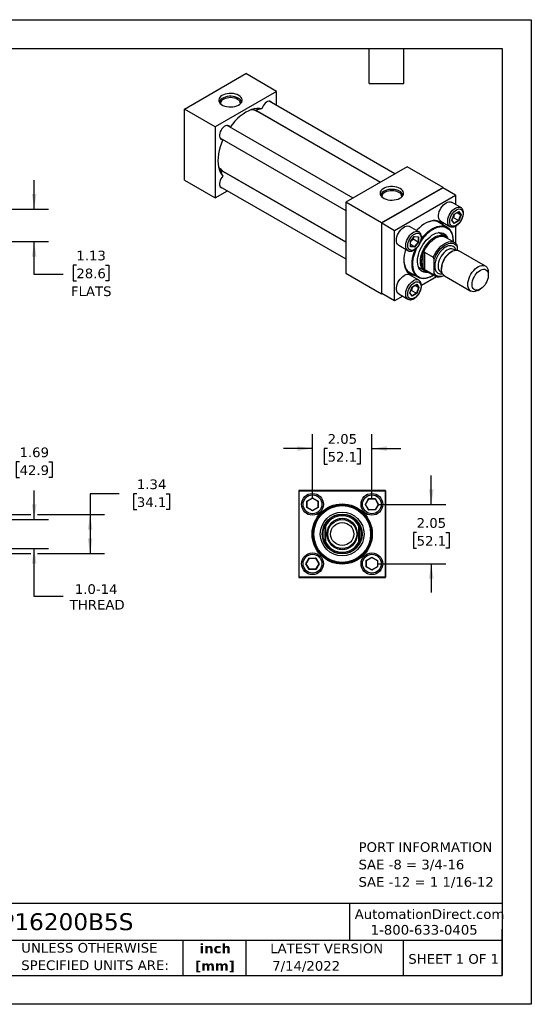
# Model space of a CAD drawing. Header units: inches. Extents: x 0 to 44, y 0 to 34.
# Tile 3 of 3: x 26.3 to 44, y 0 to 34. Entities that reach past the tile are written whole.
import ezdxf

# ---------------------------------------------------------------- set-up
doc = ezdxf.new("R2010")
doc.units = ezdxf.units.IN
doc.header["$LTSCALE"] = 4
doc.header["$MEASUREMENT"] = 0
doc.linetypes.add('SLD-Solid', pattern=[0])
doc.layers.add('DIMENSIONS', color=140, linetype='SLD-Solid', lineweight=25)
doc.layers.add('TEXT', color=140, linetype='SLD-Solid', lineweight=25)
doc.styles.add('SLDTEXTSTYLE0', font='VERDANA.TTF')
doc.styles.add('SLDTEXTSTYLE1', font='VERDANAB.TTF')
doc.dimstyles.new('SLDDIMSTYLE1', dxfattribs={"dimtxt": 0.339844, "dimasz": 0.52, "dimexe": 0, "dimexo": 0.0625, "dimgap": 0.084961, "dimtad": 0, "dimtih": 1, "dimtoh": 1, "dimrnd": 1e-09, "dimzin": 12, "dimdsep": 46, "dimtxsty": 'SLDTEXTSTYLE0', "dimsah": 1, "dimcen": 0.09, "dimadec": 0, "dimazin": 3, "dimtfac": 1, "dimtofl": 0, "dimtmove": 0, "dimatfit": 3, "dimfxl": 0, "dimfrac": 2, "dimtolj": 1, "dimtzin": 12, "dimarcsym": 0})
doc.dimstyles.new('SLDDIMSTYLE2', dxfattribs={"dimtxt": 0.339844, "dimasz": 0.52, "dimexe": 0, "dimexo": 0.0625, "dimgap": 0.084961, "dimtad": 0, "dimtih": 1, "dimtoh": 1, "dimrnd": 1e-09, "dimzin": 12, "dimdsep": 46, "dimtxsty": 'SLDTEXTSTYLE0', "dimsah": 1, "dimcen": 0.09, "dimadec": 0, "dimazin": 3, "dimtfac": 1, "dimtmove": 0, "dimatfit": 0, "dimfxl": 0, "dimfrac": 2, "dimtolj": 1, "dimtzin": 12, "dimarcsym": 0})

# ---------------------------------------------------------------- blocks, each defined once
blk = doc.blocks.new('SW_NOTE_0')
at = {"layer": 'TEXT', "color": 0, "char_height": 0.33333, "attachment_point": 1, "style": 'SLDTEXTSTYLE0'}
for s, insert in [('PORT INFORMATION', (0, 0.423)), ('SAE -8 = 3/4-16', (0, -0.179)), ('SAE -12 = 1 1/16-12', (0, -0.78))]:
    blk.add_mtext(s, dxfattribs=dict(at, insert=insert))
blk = doc.blocks.new('SW_NOTE_0_1')
at = {"layer": 'TEXT', "color": 0, "char_height": 0.3333, "attachment_point": 2, "style": 'SLDTEXTSTYLE1'}
for s, insert in [('inch', (0.5, 0.423)), ('[mm]', (0.489, -0.179))]:
    blk.add_mtext(s, dxfattribs=dict(at, insert=insert))
blk = doc.blocks.new('SW_NOTE_0_2')
at = {"layer": 'TEXT', "color": 0, "char_height": 0.33333, "attachment_point": 1, "style": 'SLDTEXTSTYLE0'}
for s, insert in [('UNLESS OTHERWISE ', (0, 0.423)), ('SPECIFIED UNITS ARE:', (0, -0.179))]:
    blk.add_mtext(s, dxfattribs=dict(at, insert=insert))
blk = doc.blocks.new('_D_2')
at = {"layer": 'DIMENSIONS'}
for p, q in [((23.579, 17.072), (23.579, 19.229)), ((25.266, 16.838), (25.266, 19.229)), ((23.579, 18.729), (25.266, 18.729)), ((25.266, 18.729), (25.875, 18.729)), ((26.336, 18.729), (26.222, 18.729)), ((26.222, 18.729), (26.222, 18.189)), ((27.346, 18.729), (27.46, 18.729)), ((27.46, 18.729), (27.46, 18.189)), ((26.222, 18.189), (26.336, 18.189)), ((27.46, 18.189), (27.346, 18.189))]:
    blk.add_line(p, q, dxfattribs=at)
for points in [[(23.579, 18.729), (24.099, 18.649), (24.099, 18.809)], [(25.266, 18.729), (24.746, 18.809), (24.746, 18.649)]]:
    blk.add_solid(points, dxfattribs=at)
at = {"layer": 'DIMENSIONS', "char_height": 0.3333, "attachment_point": 1, "style": 'SLDTEXTSTYLE0'}
for s, insert in [('1.69', (26.336, 19.228)), ('42.9', (26.336, 18.612))]:
    blk.add_mtext(s, dxfattribs=dict(at, insert=insert))
blk = doc.blocks.new('_D_3')
at = {"layer": 'DIMENSIONS'}
for p, q in [((26.841, 16.74), (26.841, 17.74)), ((25.364, 16.74), (27.341, 16.74)), ((25.364, 15.74), (27.341, 15.74)), ((26.841, 14.081), (26.841, 15.74)), ((27.841, 14.081), (26.841, 14.081))]:
    blk.add_line(p, q, dxfattribs=at)
for points in [[(26.841, 16.74), (26.921, 17.26), (26.761, 17.26)], [(26.841, 15.74), (26.761, 15.22), (26.921, 15.22)]]:
    blk.add_solid(points, dxfattribs=at)
at = {"layer": 'DIMENSIONS', "char_height": 0.3333, "attachment_point": 1, "style": 'SLDTEXTSTYLE0'}
for s, insert in [('1.0-14', (28.244, 14.505)), ('THREAD', (28.069, 13.965))]:
    blk.add_mtext(s, dxfattribs=dict(at, insert=insert))
blk = doc.blocks.new('_D_4')
at = {"layer": 'DIMENSIONS'}
for p, q in [((29.772, 17.625), (28.772, 17.625)), ((28.772, 17.625), (28.772, 16.912)), ((30.385, 17.625), (30.271, 17.625)), ((30.271, 17.625), (30.271, 17.085)), ((31.395, 17.625), (31.509, 17.625)), ((31.509, 17.625), (31.509, 17.085)), ((30.271, 17.085), (30.385, 17.085)), ((31.509, 17.085), (31.395, 17.085)), ((23.739, 16.912), (25.146, 16.912)), ((25.386, 16.912), (26.721, 16.912)), ((26.961, 16.912), (29.272, 16.912)), ((28.772, 16.912), (28.772, 15.569)), ((23.739, 15.569), (26.721, 15.569)), ((26.961, 15.569), (29.272, 15.569))]:
    blk.add_line(p, q, dxfattribs=at)
for points in [[(28.772, 16.912), (28.692, 16.392), (28.852, 16.392)], [(28.772, 15.569), (28.852, 16.089), (28.692, 16.089)]]:
    blk.add_solid(points, dxfattribs=at)
at = {"layer": 'DIMENSIONS', "char_height": 0.3333, "attachment_point": 1, "style": 'SLDTEXTSTYLE0'}
for s, insert in [('1.34', (30.385, 18.124)), ('34.1', (30.385, 17.508))]:
    blk.add_mtext(s, dxfattribs=dict(at, insert=insert))
blk = doc.blocks.new('_D_6')
at = {"layer": 'DIMENSIONS'}
for p, q in [((36.448, 17.465), (36.448, 19.691)), ((38.498, 17.465), (38.498, 19.691)), ((36.448, 19.191), (35.448, 19.191)), ((36.97, 19.191), (36.856, 19.191)), ((36.856, 19.191), (36.856, 18.651)), ((37.98, 19.191), (38.094, 19.191)), ((38.094, 19.191), (38.094, 18.651)), ((38.498, 19.191), (39.498, 19.191)), ((36.856, 18.651), (36.97, 18.651)), ((38.094, 18.651), (37.98, 18.651))]:
    blk.add_line(p, q, dxfattribs=at)
for points in [[(36.448, 19.191), (35.928, 19.271), (35.928, 19.111)], [(38.498, 19.191), (39.018, 19.111), (39.018, 19.271)]]:
    blk.add_solid(points, dxfattribs=at)
at = {"layer": 'DIMENSIONS', "char_height": 0.3333, "attachment_point": 1, "style": 'SLDTEXTSTYLE0'}
for s, insert in [('2.05', (36.97, 19.69)), ('52.1', (36.97, 19.074))]:
    blk.add_mtext(s, dxfattribs=dict(at, insert=insert))
blk = doc.blocks.new('_D_7')
at = {"layer": 'DIMENSIONS'}
for p, q in [((40.548, 17.265), (40.548, 18.265)), ((38.698, 17.265), (41.048, 17.265)), ((40.043, 16.288), (39.929, 16.288)), ((39.929, 16.288), (39.929, 15.748)), ((41.053, 16.288), (41.167, 16.288)), ((41.167, 16.288), (41.167, 15.748)), ((39.929, 15.748), (40.043, 15.748)), ((41.167, 15.748), (41.053, 15.748)), ((38.698, 15.215), (41.048, 15.215)), ((40.548, 15.215), (40.548, 14.215))]:
    blk.add_line(p, q, dxfattribs=at)
for points in [[(40.548, 17.265), (40.628, 17.785), (40.468, 17.785)], [(40.548, 15.215), (40.468, 14.695), (40.628, 14.695)]]:
    blk.add_solid(points, dxfattribs=at)
at = {"layer": 'DIMENSIONS', "char_height": 0.3333, "attachment_point": 1, "style": 'SLDTEXTSTYLE0'}
for s, insert in [('2.05', (40.043, 16.788)), ('52.1', (40.043, 16.171))]:
    blk.add_mtext(s, dxfattribs=dict(at, insert=insert))
blk = doc.blocks.new('_D_13')
at = {"layer": 'DIMENSIONS'}
for p, q in [((26.841, 27.462), (26.841, 28.462)), ((23.739, 27.462), (27.341, 27.462)), ((23.739, 26.337), (27.341, 26.337)), ((26.841, 25.205), (26.841, 26.337)), ((28.297, 25.523), (28.183, 25.523)), ((28.183, 25.523), (28.183, 24.983)), ((29.307, 25.523), (29.421, 25.523)), ((29.421, 25.523), (29.421, 24.983)), ((27.841, 25.205), (26.841, 25.205)), ((28.183, 24.983), (28.297, 24.983)), ((29.421, 24.983), (29.307, 24.983))]:
    blk.add_line(p, q, dxfattribs=at)
for points in [[(26.841, 27.462), (26.921, 27.982), (26.761, 27.982)], [(26.841, 26.337), (26.761, 25.817), (26.921, 25.817)]]:
    blk.add_solid(points, dxfattribs=at)
at = {"layer": 'DIMENSIONS', "char_height": 0.3333, "attachment_point": 1, "style": 'SLDTEXTSTYLE0'}
for s, insert in [('1.13', (28.297, 26.023)), ('28.6', (28.297, 25.406)), ('FLATS', (28.11, 24.79))]:
    blk.add_mtext(s, dxfattribs=dict(at, insert=insert))

msp = doc.modelspace()

# ---------------------------------------------------------------- linework, layer by layer
at = {"color": 7, "linetype": 'SLD-Solid'}
for p, q in [((0, 34), (44, 34)), ((44, 34), (44, 0)), ((44, 0), (0, 0))]:
    msp.add_line(p, q, dxfattribs=at)
for p, q in [((32.027, 30.914), (34.149, 32.138)), ((35.209, 31.526), (34.149, 32.138)), ((35.209, 31.526), (33.088, 30.301)), ((35.209, 31.039), (35.209, 31.526)), ((39.295, 28.68), (34.954, 31.187)), ((33.088, 30.301), (32.027, 30.914)), ((32.027, 28.464), (32.027, 30.914)), ((34.519, 30.86), (38.795, 28.392)), ((38.783, 28.385), (34.544, 30.832)), ((34.643, 30.775), (34.601, 30.813)), ((33.088, 30.301), (33.088, 27.852)), ((37.846, 27.843), (33.504, 30.35)), ((35.08, 30.522), (35.075, 30.539)), ((35.209, 30.448), (35.209, 30.462)), ((33.254, 29.917), (37.596, 27.41)), ((39.717, 28.924), (37.596, 27.699)), ((40.954, 28.209), (39.717, 28.924)), ((37.596, 26.314), (33.319, 28.783)), ((33.356, 28.775), (37.596, 26.328)), ((33.402, 28.735), (33.456, 28.718)), ((32.027, 28.464), (33.088, 27.852)), ((33.254, 28.243), (37.596, 25.737)), ((33.876, 28.461), (33.893, 28.465)), ((34.01, 28.384), (34.022, 28.391)), ((33.088, 27.852), (33.51, 28.095)), ((40.954, 28.209), (38.833, 26.985)), ((38.84, 26.981), (40.947, 28.197)), ((39.282, 26.726), (41.389, 27.942)), ((41.389, 27.942), (40.947, 28.197)), ((40.954, 28.193), (40.954, 28.209)), ((41.389, 27.942), (41.389, 27.616)), ((37.596, 27.699), (37.596, 25.25)), ((38.833, 26.985), (37.596, 27.699)), ((41.566, 27.514), (41.248, 27.697)), ((41.254, 27.076), (41.334, 27.282)), ((41.257, 27.079), (41.335, 27.28)), ((41.334, 27.282), (41.494, 27.374)), ((41.335, 27.28), (41.49, 27.369)), ((41.561, 27.26), (41.431, 27.335)), ((41.561, 27.26), (41.485, 27.063)), ((41.486, 27.367), (41.561, 27.26)), ((41.494, 27.374), (41.574, 27.261)), ((41.574, 27.261), (41.494, 27.055)), ((41.566, 27.514), (41.57, 27.512)), ((38.833, 26.985), (38.833, 24.535)), ((38.84, 24.547), (38.84, 26.981)), ((38.84, 26.981), (39.282, 26.726)), ((40.117, 26.677), (39.798, 26.86)), ((41.091, 26.835), (40.75, 27.032)), ((40.873, 27.048), (41.191, 26.864)), ((41.334, 26.963), (41.254, 27.076)), ((41.333, 26.973), (41.258, 27.081)), ((41.317, 27.16), (41.283, 27.145)), ((41.485, 27.063), (41.317, 27.16)), ((41.485, 27.063), (41.332, 26.975)), ((41.494, 27.055), (41.334, 26.963)), ((41.389, 26.873), (41.389, 26.279)), ((39.282, 24.292), (39.282, 26.726)), ((41.002, 26.526), (40.793, 26.647)), ((41.007, 26.523), (40.995, 26.591)), ((39.423, 26.211), (39.742, 26.027)), ((39.826, 26.344), (39.964, 26.516)), ((39.826, 26.16), (39.826, 26.344)), ((39.828, 26.344), (39.963, 26.512)), ((39.829, 26.165), (39.829, 26.345)), ((39.959, 26.158), (39.829, 26.233)), ((39.919, 26.457), (39.924, 26.42)), ((40.091, 26.323), (39.924, 26.42)), ((40.091, 26.323), (39.959, 26.158)), ((39.962, 26.511), (40.094, 26.499)), ((39.964, 26.516), (40.103, 26.504)), ((40.103, 26.319), (39.964, 26.147)), ((40.091, 26.499), (40.091, 26.323)), ((40.103, 26.504), (40.103, 26.319)), ((41.351, 26.306), (41.025, 26.495)), ((41.298, 26.361), (41.298, 26.377)), ((39.964, 26.147), (39.826, 26.16)), ((39.959, 26.158), (39.829, 26.17)), ((40.27, 25.414), (40.27, 25.927)), ((40.314, 25.97), (40.617, 25.795)), ((40.314, 25.97), (40.314, 25.371)), ((41.254, 25.995), (41.22, 25.975)), ((41.372, 26.04), (41.325, 26.067)), ((41.441, 26.174), (41.441, 26.041)), ((42.414, 25.495), (41.504, 26.02)), ((40.645, 25.244), (40.645, 25.715)), ((37.596, 25.25), (38.833, 24.535)), ((39.751, 25.301), (40.092, 25.104)), ((40.117, 25.003), (39.798, 25.187)), ((40.106, 25.456), (40.315, 25.335)), ((40.255, 25.309), (40.319, 25.333)), ((40.617, 25.196), (40.314, 25.371)), ((40.354, 25.331), (40.679, 25.143)), ((40.592, 25.153), (40.606, 25.161)), ((40.874, 25.285), (40.921, 25.258)), ((40.9, 25.422), (40.9, 25.383)), ((42.518, 25.183), (42.518, 25.266)), ((39.885, 24.771), (40.044, 24.863)), ((39.885, 24.769), (40.04, 24.858)), ((40.112, 24.749), (39.982, 24.825)), ((40.037, 24.856), (40.112, 24.749)), ((40.044, 24.863), (40.124, 24.75)), ((40.723, 25.124), (40.208, 24.827)), ((41.004, 25.154), (41.914, 24.629)), ((38.833, 24.535), (38.847, 24.543)), ((39.282, 24.292), (38.84, 24.547)), ((39.423, 24.537), (39.742, 24.353)), ((39.805, 24.566), (39.885, 24.771)), ((39.885, 24.452), (39.805, 24.566)), ((39.808, 24.568), (39.885, 24.769)), ((39.884, 24.462), (39.808, 24.57)), ((39.868, 24.649), (39.833, 24.634)), ((39.868, 24.649), (40.035, 24.552)), ((40.035, 24.552), (39.883, 24.464)), ((40.044, 24.544), (39.885, 24.452)), ((40.112, 24.749), (40.035, 24.552)), ((40.124, 24.75), (40.044, 24.544)), ((42.164, 24.653), (42.236, 24.695)), ((39.565, 24.455), (39.282, 24.292)), ((39.742, 24.353), (39.738, 24.355)), ((35.973, 17.74), (35.973, 14.74)), ((38.973, 17.74), (35.973, 17.74)), ((35.983, 14.75), (35.983, 17.73)), ((35.983, 17.73), (38.963, 17.73)), ((38.963, 17.73), (38.963, 14.75)), ((38.973, 14.74), (38.973, 17.74)), ((36.253, 17.378), (36.448, 17.491)), ((36.253, 17.152), (36.253, 17.378)), ((36.253, 17.378), (36.261, 17.374)), ((36.261, 17.374), (36.448, 17.482)), ((36.261, 17.157), (36.261, 17.374)), ((36.448, 17.491), (36.644, 17.378)), ((36.448, 17.491), (36.448, 17.482)), ((36.448, 17.482), (36.636, 17.374)), ((36.644, 17.378), (36.636, 17.374)), ((36.636, 17.374), (36.636, 17.157)), ((36.644, 17.378), (36.644, 17.152)), ((38.273, 17.265), (38.385, 17.461)), ((38.282, 17.265), (38.39, 17.453)), ((38.385, 17.461), (38.611, 17.461)), ((38.39, 17.453), (38.385, 17.461)), ((38.39, 17.453), (38.607, 17.453)), ((38.611, 17.461), (38.607, 17.453)), ((38.607, 17.453), (38.715, 17.265)), ((38.611, 17.461), (38.724, 17.265)), ((36.261, 17.157), (36.253, 17.152)), ((36.448, 17.04), (36.253, 17.152)), ((36.448, 17.049), (36.261, 17.157)), ((36.636, 17.157), (36.448, 17.049)), ((36.644, 17.152), (36.448, 17.04)), ((36.448, 17.04), (36.448, 17.049)), ((36.644, 17.152), (36.636, 17.157)), ((38.385, 17.07), (38.273, 17.265)), ((38.273, 17.265), (38.282, 17.265)), ((38.39, 17.078), (38.282, 17.265)), ((38.385, 17.07), (38.39, 17.078)), ((38.611, 17.07), (38.385, 17.07)), ((38.607, 17.078), (38.39, 17.078)), ((38.715, 17.265), (38.607, 17.078)), ((38.611, 17.07), (38.607, 17.078)), ((38.724, 17.265), (38.611, 17.07)), ((38.724, 17.265), (38.715, 17.265)), ((36.88, 15.927), (36.88, 16.554)), ((36.911, 15.952), (36.911, 16.529)), ((38.036, 16.529), (38.036, 15.952)), ((38.067, 16.554), (38.067, 15.927)), ((36.223, 15.215), (36.335, 15.411)), ((36.232, 15.215), (36.34, 15.403)), ((36.335, 15.411), (36.561, 15.411)), ((36.335, 15.411), (36.34, 15.403)), ((36.34, 15.403), (36.557, 15.403)), ((36.561, 15.411), (36.557, 15.403)), ((36.557, 15.403), (36.665, 15.215)), ((36.561, 15.411), (36.674, 15.215)), ((38.303, 15.328), (38.498, 15.441)), ((38.303, 15.102), (38.303, 15.328)), ((38.303, 15.328), (38.311, 15.324)), ((38.311, 15.324), (38.498, 15.432)), ((38.311, 15.107), (38.311, 15.324)), ((38.498, 15.441), (38.694, 15.328)), ((38.498, 15.441), (38.498, 15.432)), ((38.498, 15.432), (38.686, 15.324)), ((38.686, 15.324), (38.694, 15.328)), ((38.686, 15.324), (38.686, 15.107)), ((38.694, 15.328), (38.694, 15.102)), ((36.335, 15.02), (36.223, 15.215)), ((36.223, 15.215), (36.232, 15.215)), ((36.34, 15.028), (36.232, 15.215)), ((36.335, 15.02), (36.34, 15.028)), ((36.561, 15.02), (36.335, 15.02)), ((36.557, 15.028), (36.34, 15.028)), ((36.665, 15.215), (36.557, 15.028)), ((36.557, 15.028), (36.561, 15.02)), ((36.674, 15.215), (36.561, 15.02)), ((36.674, 15.215), (36.665, 15.215)), ((38.303, 15.102), (38.311, 15.107)), ((38.498, 14.99), (38.303, 15.102)), ((38.498, 14.999), (38.311, 15.107)), ((38.686, 15.107), (38.498, 14.999)), ((38.694, 15.102), (38.498, 14.99)), ((38.498, 14.99), (38.498, 14.999)), ((38.694, 15.102), (38.686, 15.107)), ((35.973, 14.74), (38.973, 14.74)), ((38.963, 14.75), (35.983, 14.75))]:
    msp.add_line(p, q)
at = {"flags": 128}
for points in [[(33.905, 31.385), (33.849, 31.412), (33.786, 31.433), (33.717, 31.447), (33.646, 31.453), (33.573, 31.452), (33.502, 31.444), (33.434, 31.428), (33.373, 31.406), (33.319, 31.378), (33.275, 31.344), (33.242, 31.307), (33.221, 31.267), (33.213, 31.225), (33.218, 31.183), (33.236, 31.142), (33.266, 31.104), (33.307, 31.07), (33.358, 31.04), (33.418, 31.016), (33.484, 30.999), (33.555, 30.989), (33.627, 30.986), (33.7, 30.99), (33.769, 31.003), (33.834, 31.022), (33.892, 31.047), (33.941, 31.078), (33.98, 31.114), (34.007, 31.152), (34.021, 31.194), (34.023, 31.236), (34.012, 31.277), (33.988, 31.317), (33.952, 31.353), (33.905, 31.385)], [(33.886, 31.293), (33.832, 31.319), (33.771, 31.338), (33.705, 31.351), (33.636, 31.357), (33.566, 31.355), (33.498, 31.345), (33.434, 31.329), (33.376, 31.306), (33.327, 31.278), (33.287, 31.245), (33.259, 31.208), (33.243, 31.168), (33.24, 31.136)], [(33.861, 31.25), (33.811, 31.274), (33.754, 31.292), (33.691, 31.304), (33.627, 31.308), (33.561, 31.305), (33.498, 31.296), (33.439, 31.279), (33.387, 31.256), (33.343, 31.229), (33.309, 31.196), (33.286, 31.161), (33.275, 31.124), (33.276, 31.095)], [(35.043, 31.135), (35.032, 31.152), (35.006, 31.174), (34.974, 31.185), (34.937, 31.185), (34.897, 31.173), (34.856, 31.15), (34.816, 31.117), (34.778, 31.076), (34.745, 31.028), (34.718, 30.977), (34.699, 30.923)], [(34.699, 30.923), (34.616, 30.935), (34.528, 30.934), (34.437, 30.92), (34.343, 30.894), (34.246, 30.855), (34.149, 30.804), (34.051, 30.743), (33.955, 30.67), (33.86, 30.587), (33.769, 30.495), (33.681, 30.395), (33.602, 30.293)], [(34.504, 30.87), (34.436, 30.891), (34.366, 30.901)], [(33.594, 30.298), (33.579, 30.319), (33.552, 30.34), (33.519, 30.349), (33.482, 30.347), (33.441, 30.333), (33.4, 30.309), (33.36, 30.275), (33.323, 30.232), (33.291, 30.184), (33.265, 30.132), (33.247, 30.079), (33.238, 30.027), (33.237, 29.979), (33.245, 29.937), (33.262, 29.904), (33.287, 29.88), (33.318, 29.867), (33.344, 29.865)], [(33.352, 29.86), (33.303, 29.741), (33.26, 29.615), (33.227, 29.489), (33.202, 29.366), (33.188, 29.246), (33.183, 29.131), (33.188, 29.021), (33.202, 28.919), (33.227, 28.824), (33.26, 28.737), (33.303, 28.661), (33.355, 28.595)], [(33.207, 28.894), (33.251, 28.839), (33.304, 28.79)], [(33.355, 28.595), (33.318, 28.552), (33.287, 28.503), (33.262, 28.45), (33.245, 28.397), (33.237, 28.346), (33.238, 28.299), (33.247, 28.258), (33.265, 28.226), (33.291, 28.204), (33.323, 28.192), (33.344, 28.191)], [(39.473, 28.171), (39.418, 28.198), (39.354, 28.218), (39.286, 28.232), (39.214, 28.239), (39.141, 28.238), (39.07, 28.23), (39.003, 28.214), (38.941, 28.192), (38.887, 28.163), (38.843, 28.13), (38.81, 28.092), (38.789, 28.052), (38.781, 28.011), (38.786, 27.969), (38.804, 27.928), (38.834, 27.89), (38.875, 27.855), (38.927, 27.826), (38.987, 27.802), (39.053, 27.784), (39.123, 27.774), (39.196, 27.771), (39.268, 27.776), (39.338, 27.788), (39.402, 27.807), (39.46, 27.833), (39.509, 27.863), (39.548, 27.899), (39.575, 27.938), (39.59, 27.979), (39.591, 28.021), (39.58, 28.062), (39.556, 28.102), (39.52, 28.139), (39.473, 28.171)], [(39.454, 28.078), (39.401, 28.104), (39.34, 28.124), (39.273, 28.136), (39.204, 28.142), (39.134, 28.14), (39.066, 28.131), (39.002, 28.115), (38.945, 28.092), (38.895, 28.063), (38.856, 28.03), (38.828, 27.993), (38.812, 27.954), (38.808, 27.922)], [(39.43, 28.035), (39.379, 28.059), (39.322, 28.078), (39.26, 28.089), (39.195, 28.093), (39.13, 28.091), (39.066, 28.081), (39.008, 28.065), (38.955, 28.042), (38.911, 28.014), (38.877, 27.982), (38.855, 27.946), (38.844, 27.909), (38.844, 27.88)], [(40.873, 27.048), (40.849, 27.066), (40.823, 27.099), (40.805, 27.141), (40.796, 27.192), (40.796, 27.248), (40.805, 27.309), (40.823, 27.372), (40.849, 27.435), (40.882, 27.496), (40.921, 27.552), (40.965, 27.603), (41.012, 27.645), (41.06, 27.679), (41.109, 27.702), (41.156, 27.713), (41.2, 27.713), (41.239, 27.702), (41.248, 27.697)], [(41.194, 26.863), (41.167, 26.882), (41.141, 26.915), (41.124, 26.958), (41.115, 27.008), (41.115, 27.065), (41.124, 27.125), (41.141, 27.188), (41.167, 27.251), (41.2, 27.312), (41.239, 27.369), (41.283, 27.419), (41.33, 27.462), (41.379, 27.495), (41.427, 27.518), (41.474, 27.53), (41.518, 27.53), (41.557, 27.518), (41.566, 27.514)], [(39.423, 26.211), (39.415, 26.216), (39.385, 26.244), (39.364, 26.282), (39.35, 26.329), (39.346, 26.383), (39.35, 26.441), (39.364, 26.504), (39.385, 26.567), (39.415, 26.629), (39.451, 26.688), (39.493, 26.742), (39.538, 26.788), (39.586, 26.826), (39.635, 26.855), (39.683, 26.872), (39.729, 26.878), (39.771, 26.872), (39.798, 26.86)], [(40.977, 26.901), (40.972, 26.908), (40.928, 26.961), (40.876, 27.004), (40.818, 27.035), (40.754, 27.056), (40.685, 27.065), (40.612, 27.063), (40.536, 27.049), (40.457, 27.024), (40.376, 26.987), (40.295, 26.941), (40.215, 26.884), (40.136, 26.818), (40.059, 26.743), (40.039, 26.722)], [(40.201, 26.424), (40.216, 26.443), (40.285, 26.528), (40.358, 26.605), (40.434, 26.674), (40.513, 26.735), (40.592, 26.786), (40.671, 26.826), (40.749, 26.856), (40.825, 26.874), (40.898, 26.882), (40.968, 26.877), (41.032, 26.862), (41.091, 26.835), (41.144, 26.797), (41.19, 26.749), (41.228, 26.691), (41.259, 26.624), (41.281, 26.549), (41.294, 26.466), (41.298, 26.377)], [(40.877, 26.959), (40.871, 26.964), (40.817, 27.002), (40.758, 27.03), (40.693, 27.045), (40.623, 27.05), (40.549, 27.042), (40.472, 27.023), (40.393, 26.993), (40.324, 26.959)], [(39.74, 26.028), (39.733, 26.033), (39.704, 26.061), (39.682, 26.099), (39.668, 26.145), (39.664, 26.199), (39.668, 26.258), (39.682, 26.32), (39.704, 26.383), (39.733, 26.445), (39.769, 26.504), (39.811, 26.558), (39.857, 26.605), (39.905, 26.643), (39.954, 26.671), (40.002, 26.688), (40.047, 26.694), (40.089, 26.689), (40.115, 26.678)], [(40.443, 25.28), (40.405, 25.274), (40.344, 25.273), (40.286, 25.283), (40.234, 25.304), (40.188, 25.336), (40.149, 25.378), (40.118, 25.43), (40.094, 25.49), (40.079, 25.559), (40.072, 25.633), (40.074, 25.714), (40.085, 25.798), (40.105, 25.885), (40.132, 25.973), (40.168, 26.061), (40.211, 26.148), (40.26, 26.231), (40.315, 26.31), (40.374, 26.383), (40.438, 26.449), (40.504, 26.507), (40.572, 26.557), (40.64, 26.596), (40.708, 26.625), (40.774, 26.643), (40.837, 26.65), (40.897, 26.646), (40.952, 26.63), (41.001, 26.604), (41.044, 26.567), (41.079, 26.52), (41.107, 26.463), (41.114, 26.443)], [(40.172, 25.65), (40.177, 25.729), (40.19, 25.812), (40.212, 25.897), (40.243, 25.983), (40.281, 26.067), (40.327, 26.15), (40.378, 26.228), (40.435, 26.3), (40.496, 26.366), (40.559, 26.423), (40.625, 26.472), (40.691, 26.51), (40.757, 26.538), (40.821, 26.554), (40.882, 26.558), (40.939, 26.551), (40.99, 26.533), (41.035, 26.503), (41.068, 26.47)], [(40.27, 25.927), (40.306, 26.015), (40.35, 26.101), (40.402, 26.183), (40.459, 26.26), (40.521, 26.329), (40.587, 26.389), (40.655, 26.44), (40.724, 26.48), (40.792, 26.507), (40.857, 26.523), (40.92, 26.525), (40.977, 26.515), (41.025, 26.495)], [(40.606, 26.761), (40.685, 26.801), (40.763, 26.831), (40.839, 26.849), (40.911, 26.855), (40.98, 26.85), (41.044, 26.833), (41.102, 26.805), (41.154, 26.766), (41.199, 26.717), (41.236, 26.657), (41.265, 26.589), (41.285, 26.512), (41.296, 26.428), (41.298, 26.338), (41.298, 26.337)], [(40.617, 25.795), (40.658, 25.88), (40.706, 25.962), (40.76, 26.04), (40.819, 26.111), (40.882, 26.175), (40.948, 26.229), (41.015, 26.273), (41.082, 26.306), (41.148, 26.328), (41.211, 26.337), (41.27, 26.335), (41.324, 26.32), (41.372, 26.292), (41.413, 26.254)], [(40.645, 25.715), (40.679, 25.799), (40.721, 25.881), (40.77, 25.959), (40.824, 26.032), (40.883, 26.099), (40.946, 26.156), (41.01, 26.205), (41.076, 26.242), (41.14, 26.269), (41.203, 26.283), (41.262, 26.285), (41.316, 26.275), (41.365, 26.253), (41.407, 26.219), (41.441, 26.174)], [(39.664, 26.072), (39.663, 26.07), (39.635, 25.966), (39.615, 25.864), (39.604, 25.765), (39.601, 25.67), (39.608, 25.581), (39.624, 25.498), (39.648, 25.423), (39.68, 25.356), (39.721, 25.298), (39.769, 25.251), (39.824, 25.214), (39.885, 25.187), (39.951, 25.173), (39.977, 25.17)], [(40.592, 25.153), (40.513, 25.113), (40.434, 25.083), (40.358, 25.064), (40.285, 25.057), (40.216, 25.061), (40.151, 25.077), (40.092, 25.104), (40.039, 25.142), (39.993, 25.19), (39.955, 25.248), (39.925, 25.315), (39.903, 25.39), (39.889, 25.473), (39.885, 25.561), (39.889, 25.655), (39.903, 25.753), (39.925, 25.854), (39.955, 25.956), (39.993, 26.058), (40.002, 26.079)], [(40.627, 25.174), (40.566, 25.14), (40.488, 25.105), (40.411, 25.081), (40.336, 25.069), (40.265, 25.068), (40.199, 25.079), (40.137, 25.102), (40.082, 25.135), (40.034, 25.18), (39.993, 25.234), (39.96, 25.298), (39.936, 25.371), (39.92, 25.452), (39.913, 25.539), (39.916, 25.631), (39.927, 25.728), (39.947, 25.828), (39.976, 25.93), (40.013, 26.032), (40.054, 26.127)], [(40.27, 25.414), (40.246, 25.461), (40.229, 25.515), (40.218, 25.574), (40.215, 25.639), (40.218, 25.707), (40.229, 25.779), (40.246, 25.852), (40.27, 25.927)], [(41.325, 26.067), (41.289, 26.082), (41.243, 26.088), (41.193, 26.083), (41.14, 26.065), (41.086, 26.037), (41.032, 25.998), (40.98, 25.95), (40.932, 25.893), (40.889, 25.831), (40.851, 25.764), (40.821, 25.695), (40.799, 25.625), (40.785, 25.557), (40.78, 25.492)], [(41.004, 25.154), (40.989, 25.163), (40.955, 25.196), (40.929, 25.239), (40.911, 25.291), (40.902, 25.351), (40.902, 25.416), (40.911, 25.487), (40.929, 25.559), (40.955, 25.633), (40.989, 25.705), (41.03, 25.774), (41.077, 25.839), (41.129, 25.896), (41.183, 25.946), (41.24, 25.987), (41.297, 26.017), (41.352, 26.036), (41.406, 26.043), (41.455, 26.039), (41.499, 26.023), (41.504, 26.02)], [(39.601, 25.706), (39.606, 25.629), (39.619, 25.546), (39.641, 25.47), (39.672, 25.402), (39.71, 25.344), (39.757, 25.295), (39.81, 25.257), (39.869, 25.23), (39.877, 25.228)], [(40.396, 25.307), (40.378, 25.31), (40.327, 25.329), (40.281, 25.359), (40.243, 25.399), (40.212, 25.45), (40.19, 25.509), (40.177, 25.576), (40.172, 25.65)], [(41.811, 24.857), (41.815, 24.926), (41.829, 24.997), (41.851, 25.071), (41.882, 25.144), (41.919, 25.215), (41.963, 25.282), (42.013, 25.343), (42.066, 25.397), (42.122, 25.442), (42.178, 25.478), (42.235, 25.502), (42.29, 25.516), (42.341, 25.517), (42.388, 25.507), (42.429, 25.485), (42.463, 25.452), (42.489, 25.409), (42.507, 25.357), (42.517, 25.298), (42.518, 25.266)], [(39.423, 24.537), (39.399, 24.555), (39.374, 24.588), (39.356, 24.631), (39.347, 24.681), (39.347, 24.738), (39.356, 24.798), (39.374, 24.861), (39.399, 24.924), (39.432, 24.985), (39.471, 25.042), (39.515, 25.092), (39.562, 25.135), (39.611, 25.168)], [(40.99, 25.163), (40.948, 25.143), (40.882, 25.122), (40.819, 25.112), (40.76, 25.115), (40.706, 25.13), (40.658, 25.157), (40.617, 25.196)], [(40.988, 25.165), (40.946, 25.149), (40.883, 25.135), (40.824, 25.132), (40.77, 25.143), (40.721, 25.165), (40.679, 25.199), (40.645, 25.244)], [(41.955, 24.857), (41.959, 24.918), (41.973, 24.982), (41.995, 25.047), (42.024, 25.112), (42.061, 25.173), (42.103, 25.229), (42.149, 25.279), (42.198, 25.32), (42.249, 25.352), (42.299, 25.373), (42.347, 25.383), (42.391, 25.381), (42.431, 25.367), (42.464, 25.343), (42.49, 25.307), (42.508, 25.263), (42.517, 25.211), (42.517, 25.153), (42.508, 25.09), (42.49, 25.025), (42.464, 24.96), (42.431, 24.897), (42.391, 24.838), (42.347, 24.785), (42.299, 24.739), (42.249, 24.703), (42.198, 24.676), (42.149, 24.661), (42.103, 24.657), (42.061, 24.665), (42.024, 24.684), (41.995, 24.714), (41.973, 24.754), (41.959, 24.802), (41.955, 24.857)], [(39.738, 24.355), (39.717, 24.371), (39.692, 24.405), (39.674, 24.447), (39.665, 24.497), (39.665, 24.554), (39.674, 24.615), (39.692, 24.678), (39.717, 24.74), (39.75, 24.801), (39.789, 24.858), (39.833, 24.908), (39.88, 24.951), (39.929, 24.984)], [(42.164, 24.653), (42.122, 24.632), (42.066, 24.613), (42.013, 24.605), (41.963, 24.61), (41.919, 24.626), (41.882, 24.653), (41.851, 24.691), (41.829, 24.739), (41.815, 24.795), (41.811, 24.857)]]:
    msp.add_lwpolyline(points, dxfattribs=at)
for centre, radius in [((36.448, 17.265), 0.375), ((38.498, 17.265), 0.375), ((37.473, 16.24), 1.039), ((37.473, 16.24), 1.007), ((37.473, 16.24), 0.999), ((37.473, 16.24), 0.98), ((37.473, 16.24), 0.755), ((37.473, 16.24), 0.688), ((37.473, 16.24), 0.687), ((37.473, 16.24), 0.5), ((37.473, 16.24), 0.398), ((36.448, 15.215), 0.375), ((38.498, 15.215), 0.375)]:
    msp.add_circle(centre, radius)
for centre, radius, start, end in [((33.81, 31.121), 0.188, 4.5564, 66.041), ((33.796, 31.098), 0.165, 358.765, 66.6828), ((34.33, 30.451), 0.437, 60.7578, 90.6562), ((34.597, 30.917), 0.104, 206.8885, 225.473), ((34.591, 30.921), 0.105, 255.9177, 273.0683), ((33.577, 29.148), 0.433, 209.2311, 239.3656), ((33.309, 28.686), 0.104, 74.5167, 93.1037), ((33.302, 28.69), 0.105, 26.9236, 44.0869), ((39.364, 27.884), 0.165, 358.765, 66.6828), ((39.378, 27.907), 0.188, 4.5564, 66.041), ((41.313, 25.61), 1.35, 121.5601, 146.3973), ((40.757, 26.384), 0.315, 18.3947, 51.1752), ((41.586, 25.396), 0.686, 122.2527, 177.7526), ((39.72, 25.023), 0.182, 64.4345, 126.876), ((40.315, 25.614), 0.311, 248.5352, 281.8481), ((40.474, 25.537), 0.238, 210.9673, 239.749), ((41.001, 25.467), 0.222, 173.6295, 235.0583), ((40.038, 24.838), 0.183, 65.4844, 126.7725), ((37.473, 16.24), 0.672, 33.1044, 146.8956), ((37.473, 16.24), 0.632, 27.1458, 152.8542), ((37.473, 16.24), 0.671, 152.155, 207.845), ((37.473, 16.24), 0.672, 332.155, 27.845), ((37.473, 16.24), 0.632, 207.1458, 332.8542), ((37.473, 16.24), 0.671, 213.1044, 326.8956)]:
    msp.add_arc(centre, radius, start, end)
for centre, major_axis, ratio, start_param, end_param in [((41.328, 27.285), (0.00642, -0.0055), 0.218355, 0.076754, 0.708725), ((41.488, 27.377), (0.00197, 0.00892), 0.697855, 3.709862, 4.495341), ((41.568, 27.264), (0.00862, 0.00105), 0.565702, 3.786616, 5.357412), ((41.249, 27.08), (0.00862, 0.00105), 0.565702, 5.357412, 5.989383), ((41.328, 26.966), (0.00197, 0.00892), 0.697855, 4.495341, 5.714916), ((41.488, 27.058), (0.00642, -0.0055), 0.218355, 0.708725, 2.279522), ((39.821, 26.347), (0.00798, -0.00281), 0.218224, 5.57449, 6.206482), ((39.959, 26.519), (-0.0034, 0.00799), 0.565779, 3.435482, 4.067474), ((40.097, 26.322), (0.00798, -0.00281), 0.218224, 4.003694, 5.57449), ((40.097, 26.507), (0.00674, 0.00617), 0.697843, 3.709805, 4.929575), ((39.821, 26.163), (0.00674, 0.00617), 0.697843, 4.929575, 5.714973), ((39.959, 26.15), (-0.0034, 0.00799), 0.565779, 4.067474, 5.63827), ((40.039, 24.867), (0.00197, 0.00892), 0.697855, 3.709862, 4.495341), ((39.799, 24.569), (0.00862, 0.00105), 0.565702, 5.357412, 5.989383), ((39.879, 24.774), (0.00642, -0.0055), 0.218355, 0.076754, 0.708725), ((40.039, 24.547), (0.00642, -0.0055), 0.218355, 0.708725, 2.279522), ((40.118, 24.753), (0.00862, 0.00105), 0.565702, 3.786616, 5.357412), ((39.879, 24.455), (0.00197, 0.00892), 0.697855, 4.495341, 5.714916)]:
    msp.add_ellipse(centre, major_axis=major_axis, ratio=ratio, start_param=start_param, end_param=end_param)
for points, knots in [([(34.699, 30.923), (34.677, 30.92), (34.656, 30.917), (34.616, 30.909), (34.597, 30.905), (34.563, 30.897), (34.547, 30.892), (34.527, 30.885), (34.521, 30.882), (34.511, 30.876), (34.507, 30.873), (34.504, 30.87)], [0, 0, 0, 0, 0.25, 0.25, 0.5, 0.5, 0.75, 0.75, 0.875, 0.875, 1, 1, 1, 1]), ([(33.355, 28.595), (33.347, 28.616), (33.339, 28.636), (33.325, 28.674), (33.319, 28.692), (33.309, 28.727), (33.305, 28.743), (33.302, 28.763), (33.302, 28.77), (33.302, 28.781), (33.302, 28.787), (33.304, 28.79)], [0, 0, 0, 0, 0.25, 0.25, 0.5, 0.5, 0.75, 0.75, 0.875, 0.875, 1, 1, 1, 1]), ([(41.184, 27.036), (41.184, 27.106), (41.208, 27.188), (41.295, 27.337), (41.353, 27.399), (41.475, 27.469), (41.533, 27.475), (41.62, 27.425), (41.644, 27.371), (41.644, 27.301)], [0, 0, 0, 0, 0.25, 0.25, 0.5, 0.5, 0.75, 0.75, 1, 1, 1, 1]), ([(41.644, 27.301), (41.644, 27.231), (41.62, 27.149), (41.533, 27), (41.475, 26.938), (41.353, 26.868), (41.295, 26.862), (41.208, 26.912), (41.184, 26.965), (41.184, 27.036)], [0, 0, 0, 0, 0.25, 0.25, 0.5, 0.5, 0.75, 0.75, 1, 1, 1, 1]), ([(41.361, 27.295), (41.354, 27.283), (41.33, 27.243), (41.323, 27.194), (41.317, 27.16)], [0, 0, 0, 0, 0.298773, 1, 1, 1, 1]), ([(41.584, 27.07), (41.595, 27.089), (41.609, 27.116), (41.626, 27.157), (41.639, 27.192), (41.649, 27.234), (41.656, 27.276), (41.659, 27.319), (41.657, 27.361), (41.649, 27.401), (41.636, 27.438), (41.616, 27.471), (41.593, 27.496), (41.576, 27.506), (41.57, 27.51)], [0, 0, 0, 0, 0.115255, 0.16209, 0.239198, 0.318261, 0.402175, 0.488814, 0.577528, 0.667838, 0.759367, 0.852083, 0.946728, 1, 1, 1, 1]), ([(41.195, 26.863), (41.197, 26.861), (41.212, 26.851), (41.244, 26.844), (41.287, 26.841), (41.33, 26.848), (41.373, 26.863), (41.415, 26.886), (41.454, 26.913), (41.488, 26.944), (41.517, 26.975), (41.543, 27.006), (41.565, 27.037), (41.578, 27.059), (41.584, 27.07)], [0, 0, 0, 0, 0.0246726, 0.1316016, 0.2316754, 0.3335105, 0.4350725, 0.534353, 0.6295983, 0.7177018, 0.7980635, 0.8615905, 0.9348394, 1, 1, 1, 1]), ([(39.964, 26.066), (39.903, 26.031), (39.845, 26.025), (39.759, 26.075), (39.735, 26.129), (39.735, 26.269), (39.759, 26.351), (39.845, 26.5), (39.903, 26.562), (39.964, 26.597)], [0, 0, 0, 0, 0.25, 0.25, 0.5, 0.5, 0.75, 0.75, 1, 1, 1, 1]), ([(39.964, 26.597), (40.025, 26.632), (40.084, 26.638), (40.17, 26.588), (40.194, 26.535), (40.194, 26.394), (40.17, 26.312), (40.084, 26.163), (40.025, 26.101), (39.964, 26.066)], [0, 0, 0, 0, 0.25, 0.25, 0.5, 0.5, 0.75, 0.75, 1, 1, 1, 1]), ([(40.135, 26.233), (40.145, 26.252), (40.16, 26.279), (40.177, 26.32), (40.189, 26.355), (40.2, 26.397), (40.207, 26.439), (40.21, 26.482), (40.208, 26.524), (40.2, 26.564), (40.186, 26.601), (40.166, 26.635), (40.142, 26.661), (40.122, 26.672), (40.114, 26.677)], [0, 0, 0, 0, 0.113062, 0.159006, 0.234647, 0.312206, 0.394523, 0.479513, 0.566539, 0.655131, 0.744919, 0.83587, 0.928714, 1, 1, 1, 1]), ([(39.74, 26.03), (39.744, 26.027), (39.761, 26.015), (39.794, 26.007), (39.837, 26.004), (39.88, 26.011), (39.924, 26.026), (39.965, 26.049), (40.004, 26.077), (40.039, 26.107), (40.068, 26.138), (40.093, 26.169), (40.115, 26.2), (40.129, 26.223), (40.135, 26.233)], [0, 0, 0, 0, 0.038977, 0.144338, 0.242944, 0.343285, 0.443358, 0.541182, 0.635031, 0.721842, 0.801025, 0.86362, 0.935795, 1, 1, 1, 1]), ([(39.924, 26.42), (39.893, 26.394), (39.855, 26.364), (39.833, 26.324), (39.829, 26.317)], [0, 0, 0, 0, 0.821628, 1, 1, 1, 1]), ([(41.402, 26.038), (41.399, 26.049), (41.39, 26.085), (41.359, 26.131), (41.311, 26.173), (41.25, 26.194), (41.183, 26.196), (41.113, 26.178), (41.043, 26.145), (40.973, 26.097), (40.903, 26.034), (40.835, 25.954), (40.775, 25.863), (40.726, 25.766), (40.692, 25.668), (40.671, 25.575), (40.668, 25.519), (40.667, 25.492)], [0, 0, 0, 0, 0.031742, 0.102507, 0.174775, 0.247042, 0.317807, 0.385748, 0.44985, 0.513951, 0.581892, 0.652658, 0.724925, 0.797192, 0.867958, 0.935899, 1, 1, 1, 1]), ([(40.27, 25.927), (40.272, 25.932), (40.274, 25.938), (40.28, 25.948), (40.283, 25.953), (40.29, 25.962), (40.294, 25.966), (40.301, 25.97), (40.304, 25.971), (40.309, 25.972), (40.312, 25.971), (40.314, 25.97)], [0, 0, 0, 0, 0.25, 0.25, 0.5, 0.5, 0.75, 0.75, 0.875, 0.875, 1, 1, 1, 1]), ([(40.314, 25.371), (40.312, 25.372), (40.309, 25.374), (40.304, 25.378), (40.301, 25.38), (40.297, 25.384), (40.294, 25.386), (40.29, 25.39), (40.288, 25.391), (40.283, 25.397), (40.28, 25.401), (40.274, 25.408), (40.272, 25.411), (40.27, 25.414)], [0, 0, 0, 0, 0.125, 0.125, 0.25, 0.25, 0.375, 0.375, 0.5, 0.5, 0.75, 0.75, 1, 1, 1, 1]), ([(40.667, 25.492), (40.668, 25.466), (40.671, 25.413), (40.692, 25.344), (40.726, 25.287), (40.775, 25.245), (40.836, 25.224), (40.891, 25.221), (40.926, 25.23), (40.937, 25.234)], [0, 0, 0, 0, 0.142435, 0.293402, 0.450646, 0.611226, 0.771806, 0.92905, 1, 1, 1, 1]), ([(39.735, 24.525), (39.735, 24.595), (39.759, 24.677), (39.845, 24.826), (39.903, 24.888), (40.025, 24.958), (40.084, 24.964), (40.17, 24.914), (40.194, 24.861), (40.194, 24.79)], [0, 0, 0, 0, 0.25, 0.25, 0.5, 0.5, 0.75, 0.75, 1, 1, 1, 1]), ([(40.135, 24.559), (40.145, 24.578), (40.16, 24.605), (40.177, 24.646), (40.189, 24.682), (40.2, 24.723), (40.207, 24.766), (40.21, 24.808), (40.208, 24.85), (40.2, 24.89), (40.186, 24.927), (40.166, 24.961), (40.142, 24.987), (40.122, 24.999), (40.113, 25.004)], [0, 0, 0, 0, 0.112906, 0.158787, 0.234324, 0.311776, 0.39398, 0.478853, 0.56576, 0.65423, 0.743894, 0.834721, 0.927437, 1, 1, 1, 1]), ([(40.194, 24.79), (40.194, 24.72), (40.17, 24.638), (40.084, 24.489), (40.025, 24.428), (39.903, 24.357), (39.845, 24.351), (39.759, 24.401), (39.735, 24.455), (39.735, 24.525)], [0, 0, 0, 0, 0.25, 0.25, 0.5, 0.5, 0.75, 0.75, 1, 1, 1, 1]), ([(39.738, 24.357), (39.743, 24.354), (39.76, 24.342), (39.794, 24.333), (39.837, 24.33), (39.88, 24.337), (39.924, 24.352), (39.965, 24.375), (40.004, 24.403), (40.039, 24.434), (40.068, 24.464), (40.093, 24.495), (40.115, 24.526), (40.129, 24.549), (40.135, 24.559)], [0, 0, 0, 0, 0.044466, 0.149225, 0.247268, 0.347037, 0.446537, 0.543803, 0.637115, 0.723431, 0.802162, 0.864399, 0.936162, 1, 1, 1, 1]), ([(39.911, 24.784), (39.904, 24.772), (39.881, 24.732), (39.873, 24.683), (39.868, 24.649)], [0, 0, 0, 0, 0.298773, 1, 1, 1, 1]), ([(36.448, 16.94), (36.362, 16.94), (36.279, 16.975), (36.158, 17.096), (36.123, 17.179), (36.123, 17.352), (36.158, 17.434), (36.279, 17.556), (36.362, 17.59), (36.448, 17.59)], [0, 0, 0, 0, 0.25, 0.25, 0.5, 0.5, 0.75, 0.75, 1, 1, 1, 1]), ([(36.448, 17.59), (36.535, 17.59), (36.617, 17.556), (36.739, 17.434), (36.773, 17.352), (36.773, 17.179), (36.739, 17.096), (36.617, 16.975), (36.535, 16.94), (36.448, 16.94)], [0, 0, 0, 0, 0.25, 0.25, 0.5, 0.5, 0.75, 0.75, 1, 1, 1, 1]), ([(38.173, 17.265), (38.173, 17.352), (38.208, 17.434), (38.329, 17.556), (38.412, 17.59), (38.585, 17.59), (38.667, 17.556), (38.789, 17.434), (38.823, 17.352), (38.823, 17.265)], [0, 0, 0, 0, 0.25, 0.25, 0.5, 0.5, 0.75, 0.75, 1, 1, 1, 1]), ([(38.823, 17.265), (38.823, 17.179), (38.789, 17.096), (38.667, 16.975), (38.585, 16.94), (38.412, 16.94), (38.329, 16.975), (38.208, 17.096), (38.173, 17.179), (38.173, 17.265)], [0, 0, 0, 0, 0.25, 0.25, 0.5, 0.5, 0.75, 0.75, 1, 1, 1, 1]), ([(38.005, 16.24), (38.005, 16.381), (37.949, 16.516), (37.749, 16.716), (37.614, 16.772), (37.332, 16.772), (37.197, 16.716), (36.998, 16.516), (36.942, 16.381), (36.942, 16.24)], [0, 0, 0, 0, 0.25, 0.25, 0.5, 0.5, 0.75, 0.75, 1, 1, 1, 1]), ([(36.88, 16.554), (36.883, 16.56), (36.886, 16.565), (36.892, 16.576), (36.895, 16.581), (36.901, 16.591), (36.904, 16.596), (36.908, 16.602), (36.909, 16.604), (36.91, 16.606), (36.911, 16.607), (36.911, 16.607)], [0, 0, 0, 0, 0.25, 0.25, 0.5, 0.5, 0.75, 0.75, 0.875, 0.875, 1, 1, 1, 1]), ([(38.036, 16.607), (38.036, 16.607), (38.036, 16.606), (38.038, 16.604), (38.039, 16.602), (38.042, 16.598), (38.043, 16.596), (38.046, 16.591), (38.047, 16.589), (38.052, 16.581), (38.055, 16.576), (38.061, 16.565), (38.064, 16.56), (38.067, 16.554)], [0, 0, 0, 0, 0.125, 0.125, 0.25, 0.25, 0.375, 0.375, 0.5, 0.5, 0.75, 0.75, 1, 1, 1, 1]), ([(36.942, 16.24), (36.942, 16.099), (36.998, 15.964), (37.197, 15.765), (37.332, 15.709), (37.614, 15.709), (37.749, 15.765), (37.949, 15.964), (38.005, 16.099), (38.005, 16.24)], [0, 0, 0, 0, 0.25, 0.25, 0.5, 0.5, 0.75, 0.75, 1, 1, 1, 1]), ([(36.911, 15.874), (36.911, 15.874), (36.91, 15.874), (36.909, 15.877), (36.908, 15.879), (36.905, 15.883), (36.904, 15.885), (36.901, 15.89), (36.899, 15.892), (36.895, 15.9), (36.892, 15.905), (36.886, 15.916), (36.883, 15.921), (36.88, 15.927)], [0, 0, 0, 0, 0.125, 0.125, 0.25, 0.25, 0.375, 0.375, 0.5, 0.5, 0.75, 0.75, 1, 1, 1, 1]), ([(38.067, 15.927), (38.064, 15.921), (38.061, 15.916), (38.055, 15.905), (38.052, 15.9), (38.046, 15.89), (38.043, 15.885), (38.039, 15.879), (38.038, 15.877), (38.036, 15.874), (38.036, 15.874), (38.036, 15.874)], [0, 0, 0, 0, 0.25, 0.25, 0.5, 0.5, 0.75, 0.75, 0.875, 0.875, 1, 1, 1, 1]), ([(36.123, 15.215), (36.123, 15.302), (36.158, 15.384), (36.279, 15.506), (36.362, 15.54), (36.535, 15.54), (36.617, 15.506), (36.739, 15.384), (36.773, 15.302), (36.773, 15.215)], [0, 0, 0, 0, 0.25, 0.25, 0.5, 0.5, 0.75, 0.75, 1, 1, 1, 1]), ([(38.498, 14.89), (38.412, 14.89), (38.329, 14.925), (38.208, 15.046), (38.173, 15.129), (38.173, 15.302), (38.208, 15.384), (38.329, 15.506), (38.412, 15.54), (38.498, 15.54)], [0, 0, 0, 0, 0.25, 0.25, 0.5, 0.5, 0.75, 0.75, 1, 1, 1, 1]), ([(38.498, 15.54), (38.585, 15.54), (38.667, 15.506), (38.789, 15.384), (38.823, 15.302), (38.823, 15.129), (38.789, 15.046), (38.667, 14.925), (38.585, 14.89), (38.498, 14.89)], [0, 0, 0, 0, 0.25, 0.25, 0.5, 0.5, 0.75, 0.75, 1, 1, 1, 1]), ([(36.773, 15.215), (36.773, 15.129), (36.739, 15.046), (36.617, 14.925), (36.535, 14.89), (36.362, 14.89), (36.279, 14.925), (36.158, 15.046), (36.123, 15.129), (36.123, 15.215)], [0, 0, 0, 0, 0.25, 0.25, 0.5, 0.5, 0.75, 0.75, 1, 1, 1, 1])]:
    msp.add_open_spline(points, degree=3, knots=knots)
for points in [[(41.413, 26.254), (41.423, 26.227), (41.432, 26.201), (41.441, 26.174)], [(40.645, 25.715), (40.637, 25.741), (40.627, 25.768), (40.617, 25.795)], [(40.617, 25.196), (40.627, 25.211), (40.637, 25.227), (40.645, 25.244)], [(36.911, 16.529), (36.911, 16.555), (36.911, 16.581), (36.911, 16.607)], [(38.036, 16.607), (38.036, 16.581), (38.036, 16.555), (38.036, 16.529)], [(36.911, 15.874), (36.911, 15.899), (36.911, 15.925), (36.911, 15.952)], [(38.036, 15.874), (38.036, 15.899), (38.036, 15.925), (38.036, 15.952)]]:
    msp.add_open_spline(points, degree=3)
at = {"layer": 'TEXT'}
for p, q in [((1, 33), (43, 33)), ((38.4, 31.8), (38.4, 33)), ((39.6, 31.8), (39.6, 33)), ((43, 33), (43, 1)), ((38.4, 31.8), (39.6, 31.8)), ((43, 3.484), (1, 3.484)), ((37.728, 3.484), (37.728, 2.2)), ((43, 1), (43, 2.6)), ((43, 2.2), (1, 2.2)), ((31.972, 2.2), (31.972, 1)), ((34.144, 2.2), (34.144, 1)), ((39.582, 2.2), (39.582, 1)), ((1, 1), (43, 1))]:
    msp.add_line(p, q, dxfattribs=at)

# ---------------------------------------------------------------- block references
for name, p in [('SW_NOTE_0', (38.038, 5.173)), ('SW_NOTE_0_2', (26.395, 1.696)), ('SW_NOTE_0_1', (32.59, 1.673))]:
    msp.add_blockref(name, p, dxfattribs=at)

# ---------------------------------------------------------------- texts
at = {"layer": 'TEXT', "style": 'SLDTEXTSTYLE0'}
for s, insert, char_height, attachment_point in [('HP16200B5S', (25.072, 3.145), 0.5833, 1), ('AutomationDirect.com', (37.905, 3.281), 0.33333, 1), ('1-800-633-0405', (38.455, 2.74), 0.33333, 1), ('LATEST VERSION', (36.937, 2.098), 0.33333, 2), ('SHEET 1 OF 1', (39.755, 1.734), 0.33333, 1), ('7/14/2022', (35.057, 1.494), 0.3333, 1)]:
    msp.add_mtext(s, dxfattribs=dict(at, insert=insert, char_height=char_height, attachment_point=attachment_point))

# ---------------------------------------------------------------- dimensions: what is measured, and where the dimension line sits
at = {"layer": 'DIMENSIONS'}
for base, p1, p2, text, picture, middle in [((26.840827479, 27.461702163), (23.539154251, 26.336702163), (23.539154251, 27.461702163), '<>\\PFLATS', '_D_13', (26.840827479, 25.205345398)), ((26.841, 15.74), (25.164, 16.74), (25.164, 15.74), '1.0-14\\PTHREAD', '_D_3', (26.841, 14.081))]:
    dim = msp.add_linear_dim(base=base, p1=p1, p2=p2, angle=90, text=text, dimstyle='SLDDIMSTYLE2', dxfattribs=at)
    dim.commit()
    dim.dimension.update_dxf_attribs({"geometry": picture, "text_midpoint": middle, "dimtype": 160})
for base, p1, p2, dimstyle, picture, middle in [((38.498, 19.191), (36.448, 17.265), (38.498, 17.265), 'SLDDIMSTYLE2', '_D_6', (37.475, 19.191)), ((25.266, 18.729), (23.579, 16.872), (25.266, 16.638), 'SLDDIMSTYLE1', '_D_2', (26.841, 18.729))]:
    dim = msp.add_linear_dim(base=base, p1=p1, p2=p2, dimstyle=dimstyle, dxfattribs=at)
    dim.commit()
    dim.dimension.update_dxf_attribs({"geometry": picture, "text_midpoint": middle, "dimtype": 160})
for base, p1, p2, dimstyle, picture, middle in [((28.772, 15.569), (23.539, 16.912), (23.539, 15.569), 'SLDDIMSTYLE1', '_D_4', (28.772, 17.625)), ((40.548, 15.215), (38.498, 17.265), (38.498, 15.215), 'SLDDIMSTYLE2', '_D_7', (40.548, 16.288))]:
    dim = msp.add_linear_dim(base=base, p1=p1, p2=p2, angle=90, dimstyle=dimstyle, dxfattribs=at)
    dim.commit()
    dim.dimension.update_dxf_attribs({"geometry": picture, "text_midpoint": middle, "dimtype": 160})

doc.saveas('drawing.dxf')
